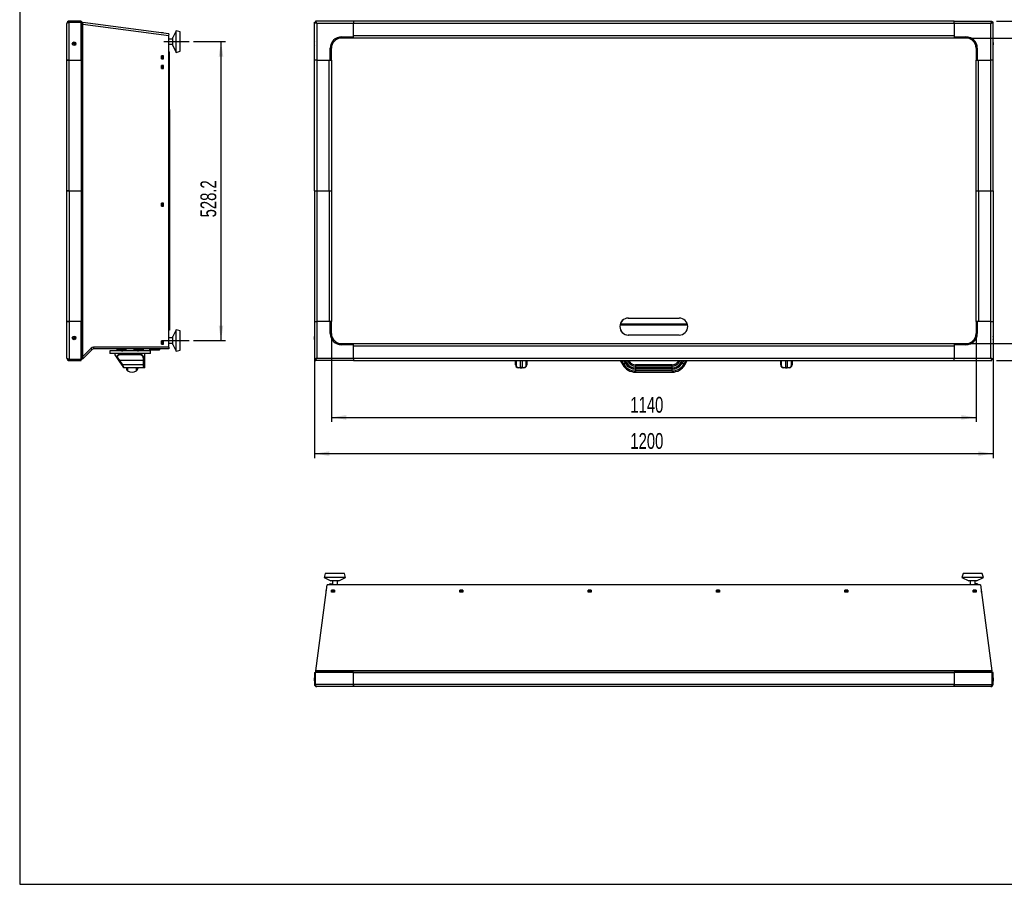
# Model space of a CAD drawing. Extents: x 38 to 3318, y 40 to 2336.
# Tile 1 of 10: x 38 to 1779, y 40 to 1568. Entities that reach past the tile are written whole.
import ezdxf
from ezdxf.enums import TextEntityAlignment as Align

# ---------------------------------------------------------------- set-up
doc = ezdxf.new("R2010")
doc.units = 0
doc.header["$LTSCALE"] = 8
doc.linetypes.add('CENTERX2', pattern=[20.32, 12.7, -2.54, 2.54, -2.54])
doc.layers.get('0').update_dxf_attribs({"linetype": 'CONTINUOUS'})
doc.layers.add('LAYER1', color=2, linetype='CONTINUOUS')
doc.layers.add('LAYER2', color=3, linetype='CENTERX2')
doc.dimstyles.new('SLDDIMSTYLE0', dxfattribs={"dimtxt": 28, "dimasz": 26.416, "dimexe": 0, "dimexo": 0.0625, "dimgap": 7, "dimtad": 1, "dimrnd": 1e-09, "dimzin": 12, "dimsah": 1, "dimcen": 0.09, "dimazin": 3, "dimtfac": 1, "dimtofl": 0, "dimtmove": 0, "dimatfit": 3})

# ---------------------------------------------------------------- blocks, each defined once
blk = doc.blocks.new('_D')
at = {"layer": 'LAYER2', "color": 3, "linetype": 'CONTINUOUS'}
for p, q in [((589.5, 1005.7), (589.5, 857.2)), ((1729.5, 1005.7), (1729.5, 857.2)), ((589.5, 865.2), (1729.5, 865.2))]:
    blk.add_line(p, q, dxfattribs=at)
for points in [[(589.5, 865.2), (615.9, 861.2), (615.9, 869.3)], [(1729.5, 865.2), (1703.1, 869.3), (1703.1, 861.2)]]:
    blk.add_solid(points, dxfattribs=at)
at = {"layer": 'LAYER2', "color": 3, "linetype": 'CONTINUOUS', "width": 0.7}
blk.add_text('1140', height=28, rotation=360, dxfattribs=at).set_placement((1118.1, 865.2, 105.6), align=Align.BOTTOM_LEFT)
blk = doc.blocks.new('_D_1')
at = {"layer": 'LAYER2', "color": 3, "linetype": 'CONTINUOUS'}
for p, q in [((559.5, 1026.7), (559.5, 793.2)), ((1759.5, 1026.7), (1759.5, 793.2)), ((559.5, 801.2), (1759.5, 801.2))]:
    blk.add_line(p, q, dxfattribs=at)
for points in [[(559.5, 801.2), (585.9, 797.2), (585.9, 805.3)], [(1759.5, 801.2), (1733.1, 805.3), (1733.1, 797.2)]]:
    blk.add_solid(points, dxfattribs=at)
at = {"layer": 'LAYER2', "color": 3, "linetype": 'CONTINUOUS', "width": 0.7}
blk.add_text('1200', height=28, rotation=360, dxfattribs=at).set_placement((1118.1, 801.2, 105.6), align=Align.BOTTOM_LEFT)
blk = doc.blocks.new('_D_2')
at = {"layer": 'LAYER2', "color": 3, "linetype": 'CONTINUOUS'}
for p, q in [((1719.5, 1535.7), (1863.9, 1535.7)), ((1855.9, 995.7), (1855.9, 1535.7)), ((1719.5, 995.7), (1863.9, 995.7))]:
    blk.add_line(p, q, dxfattribs=at)
for points in [[(1855.9, 1535.7), (1851.9, 1509.3), (1860, 1509.3)], [(1855.9, 995.7), (1860, 1022.1), (1851.9, 1022.1)]]:
    blk.add_solid(points, dxfattribs=at)
at = {"layer": 'LAYER2', "color": 3, "linetype": 'CONTINUOUS', "width": 0.7}
blk.add_text('540', height=28, rotation=90, dxfattribs=at).set_placement((1855.9, 1234.7, 105.6), align=Align.BOTTOM_LEFT)
blk = doc.blocks.new('_D_3')
at = {"layer": 'LAYER2', "color": 3, "linetype": 'CONTINUOUS'}
for p, q in [((1765.5, 1565.7), (1936.2, 1565.7)), ((1928.2, 965.7), (1928.2, 1565.7)), ((1765.5, 965.7), (1936.2, 965.7))]:
    blk.add_line(p, q, dxfattribs=at)
for points in [[(1928.2, 1565.7), (1924.1, 1539.3), (1932.3, 1539.3)], [(1928.2, 965.7), (1932.3, 992.1), (1924.1, 992.1)]]:
    blk.add_solid(points, dxfattribs=at)
at = {"layer": 'LAYER2', "color": 3, "linetype": 'CONTINUOUS', "width": 0.7}
blk.add_text('600', height=28, rotation=90, dxfattribs=at).set_placement((1928.2, 1234.7, 105.6), align=Align.BOTTOM_LEFT)
blk = doc.blocks.new('_D_6')
at = {"layer": 'LAYER2', "color": 3, "linetype": 'CONTINUOUS'}
for p, q in [((346, 1529.5), (402.3, 1529.5)), ((394.3, 1529.5), (394.3, 1001.2)), ((346, 1001.2), (402.3, 1001.2))]:
    blk.add_line(p, q, dxfattribs=at)
for points in [[(394.3, 1529.5), (390.3, 1503), (398.4, 1503)], [(394.3, 1001.2), (398.4, 1027.6), (390.3, 1027.6)]]:
    blk.add_solid(points, dxfattribs=at)
at = {"layer": 'LAYER2', "color": 3, "linetype": 'CONTINUOUS', "width": 0.7}
blk.add_text('528.2', height=28, rotation=90, dxfattribs=at).set_placement((394.3, 1218.8, 0), align=Align.BOTTOM_LEFT)

msp = doc.modelspace()

# ---------------------------------------------------------------- linework, layer by layer
at = {"color": 7, "linetype": 'CONTINUOUS'}
for p, q in [((38.4, 2336), (38.4, 40)), ((38.4, 40), (3318.4, 40))]:
    msp.add_line(p, q, dxfattribs=at)
at = {"color": 7, "linetype": 'CENTERX2'}
for p, q in [((293.033, 1529.457), (338.033, 1529.457)), ((293.033, 1001.223), (338.033, 1001.223))]:
    msp.add_line(p, q, dxfattribs=at)
at = {"layer": 'LAYER1', "color": 2, "linetype": 'CONTINUOUS'}
for p, q in [((122.033, 1496.723), (122.033, 1561.723)), ((122.033, 1561.723), (122.033, 1561.723)), ((126.033, 1565.723), (126.033, 1565.723)), ((126.033, 1565.723), (126.033, 1563.723)), ((147.033, 1565.723), (126.033, 1565.723)), ((147.033, 1565.723), (126.033, 1565.723)), ((126.033, 1565.723), (147.033, 1565.723)), ((126.033, 1565.723), (126.033, 1565.723)), ((126.033, 1563.723), (147.033, 1563.723)), ((126.033, 1563.716), (147.033, 1563.716)), ((147.033, 1563.716), (126.033, 1563.716)), ((126.033, 1496.723), (126.033, 1563.716)), ((126.033, 1563.716), (147.033, 1563.716)), ((126.033, 1563.716), (147.033, 1563.716)), ((147.033, 1565.723), (147.033, 1565.723)), ((147.033, 1565.723), (147.033, 1565.723)), ((147.033, 1565.723), (147.033, 1563.723)), ((147.033, 1565.723), (147.033, 1565.723)), ((147.033, 1563.716), (147.033, 1563.716)), ((147.033, 1563.716), (147.033, 1563.716)), ((147.033, 1496.723), (147.033, 1563.716)), ((147.033, 1563.716), (147.033, 1563.716)), ((147.033, 1563.223), (149.141, 1563.223)), ((147.033, 1560.223), (149.141, 1560.223)), ((147.033, 1560.223), (149.076, 1560.223)), ((149.141, 1560.223), (149.141, 1563.223)), ((149.141, 972.106), (149.141, 1560.222)), ((149.533, 1563.21), (149.337, 1560.216)), ((149.921, 1563.172), (149.531, 1560.197)), ((149.596, 1560.189), (149.531, 1560.197)), ((149.596, 1560.189), (149.921, 1560.146)), ((302.033, 1543.223), (149.921, 1563.172)), ((149.921, 972.854), (149.921, 1560.146)), ((149.921, 1560.146), (302.033, 1540.197)), ((559.526, 1496.723), (559.526, 1563.716)), ((559.526, 1563.716), (561.526, 1563.716)), ((561.533, 1565.723), (561.533, 1563.723)), ((628.526, 1565.723), (561.533, 1565.723)), ((562.026, 1562.826), (562.026, 1563.223)), ((562.026, 1563.223), (562.444, 1563.223)), ((628.526, 1561.723), (563.526, 1561.723)), ((563.526, 1561.723), (563.526, 1496.723)), ((628.526, 1565.723), (628.526, 1561.723)), ((1690.526, 1565.723), (628.526, 1565.723)), ((628.526, 1537.723), (628.526, 1561.723)), ((1690.526, 1561.723), (628.526, 1561.723)), ((628.526, 1539.723), (628.526, 1561.723)), ((1690.526, 1561.723), (1690.526, 1565.723)), ((1690.526, 1565.723), (1757.519, 1565.723)), ((1690.526, 1561.723), (1690.526, 1537.723)), ((1755.526, 1561.723), (1690.526, 1561.723)), ((1690.526, 1561.723), (1690.526, 1539.723)), ((1755.526, 1496.723), (1755.526, 1561.723)), ((1756.629, 1563.223), (1757.026, 1563.223)), ((1757.026, 1562.805), (1757.026, 1563.223)), ((1757.519, 1565.723), (1757.519, 1563.723)), ((1759.526, 1563.716), (1757.526, 1563.716)), ((1759.526, 1496.723), (1759.526, 1563.716)), ((292.033, 1544.957), (289.033, 1544.957)), ((289.033, 1544.957), (289.033, 1544.928)), ((292.033, 1544.957), (292.033, 1544.534)), ((302.033, 1543.223), (301.643, 1540.248)), ((302.033, 989.223), (302.033, 1540.197)), ((309.033, 1534.002), (302.033, 1534.002)), ((315.033, 1548.457), (309.033, 1536.457)), ((309.033, 1522.457), (309.033, 1536.457)), ((322.033, 1546.457), (315.033, 1548.457)), ((315.033, 1510.933), (315.033, 1548.457)), ((322.033, 1512.883), (322.033, 1546.457)), ((607.526, 1537.723), (628.526, 1537.723)), ((607.526, 1535.723), (607.526, 1537.723)), ((628.526, 1535.723), (607.526, 1535.723)), ((1690.526, 1539.723), (628.526, 1539.723)), ((628.526, 1536.259), (628.526, 1537.723)), ((628.526, 1536.259), (628.526, 1535.723)), ((1690.526, 1535.723), (628.526, 1535.723)), ((1690.526, 1537.723), (1711.526, 1537.723)), ((1690.526, 1537.723), (1690.526, 1536.259)), ((1690.526, 1536.259), (1690.526, 1535.723)), ((1711.526, 1535.723), (1690.526, 1535.723)), ((1711.526, 1535.723), (1711.526, 1537.723)), ((302.033, 1524.912), (309.033, 1524.912)), ((309.033, 1522.457), (315.033, 1510.457)), ((558.883, 1527.223), (558.883, 1524.223)), ((558.897, 1527.341), (558.897, 1524.104)), ((587.526, 1496.723), (587.526, 1517.723)), ((589.526, 1517.723), (587.526, 1517.723)), ((589.526, 1496.723), (589.526, 1517.723)), ((1729.526, 1517.723), (1731.526, 1517.723)), ((1729.526, 1517.723), (1729.526, 1496.723)), ((1731.526, 1517.723), (1731.526, 1496.723)), ((1760.155, 1524.104), (1760.155, 1527.341)), ((1760.169, 1524.223), (1760.169, 1527.223)), ((288.983, 1504.523), (288.983, 1498.923)), ((292.472, 1504.523), (288.983, 1504.523)), ((288.983, 1503.509), (289.033, 1503.509)), ((288.983, 1498.923), (292.472, 1498.923)), ((289.033, 1504.223), (289.033, 1504.523)), ((289.033, 1504.223), (292.033, 1504.223)), ((289.033, 1499.223), (289.033, 1504.223)), ((292.033, 1499.223), (289.033, 1499.223)), ((289.033, 1498.923), (289.033, 1499.223)), ((292.033, 1504.223), (292.033, 1504.523)), ((292.033, 1504.223), (292.033, 1499.223)), ((292.082, 1503.223), (292.033, 1503.223)), ((292.033, 1498.923), (292.033, 1499.223)), ((292.082, 1498.923), (292.082, 1504.523)), ((292.472, 1498.923), (292.472, 1504.523)), ((302.033, 1511.223), (303.533, 1511.223)), ((303.533, 1409.223), (303.533, 1511.223)), ((315.033, 1510.457), (322.033, 1512.457)), ((315.033, 1510.457), (315.033, 1510.933)), ((322.033, 1512.457), (322.033, 1512.883)), ((122.033, 1265.723), (122.033, 1496.723)), ((122.033, 1496.723), (122.033, 1496.723)), ((126.033, 1496.723), (147.033, 1496.723)), ((126.033, 1265.723), (126.033, 1496.723)), ((147.033, 1496.723), (147.033, 1265.723)), ((292.472, 1487.523), (288.983, 1487.523)), ((288.983, 1487.523), (288.983, 1481.923)), ((288.983, 1484.659), (289.033, 1484.659)), ((289.033, 1482.659), (288.983, 1482.659)), ((288.983, 1481.923), (292.472, 1481.923)), ((289.033, 1487.223), (289.033, 1487.523)), ((289.033, 1487.223), (292.033, 1487.223)), ((289.033, 1482.223), (289.033, 1487.223)), ((292.033, 1482.223), (289.033, 1482.223)), ((289.033, 1481.923), (289.033, 1482.223)), ((292.033, 1487.223), (292.033, 1487.523)), ((292.033, 1487.223), (292.033, 1482.223)), ((292.082, 1483.223), (292.033, 1483.223)), ((292.033, 1481.923), (292.033, 1482.223)), ((292.082, 1481.923), (292.082, 1487.523)), ((292.472, 1481.923), (292.472, 1487.523)), ((563.526, 1496.723), (559.526, 1496.723)), ((559.526, 1265.723), (559.526, 1496.723)), ((563.526, 1496.723), (587.526, 1496.723)), ((563.526, 1496.723), (563.526, 1265.723)), ((563.526, 1496.723), (585.526, 1496.723)), ((585.526, 1265.723), (585.526, 1496.723)), ((587.526, 1496.723), (588.99, 1496.723)), ((588.99, 1496.723), (589.526, 1496.723)), ((589.526, 1496.723), (589.526, 1265.723)), ((1729.526, 1265.723), (1729.526, 1496.723)), ((1730.062, 1496.723), (1729.526, 1496.723)), ((1730.062, 1496.723), (1731.526, 1496.723)), ((1731.526, 1496.723), (1755.526, 1496.723)), ((1733.526, 1265.723), (1733.526, 1496.723)), ((1733.526, 1496.723), (1755.526, 1496.723)), ((1759.526, 1496.723), (1755.526, 1496.723)), ((1755.526, 1265.723), (1755.526, 1496.723)), ((1759.526, 1265.723), (1759.526, 1496.723)), ((302.033, 1409.223), (303.533, 1409.223)), ((303.533, 1409.223), (303.533, 1019.223)), ((122.033, 1034.723), (122.033, 1265.723)), ((122.033, 1265.723), (122.033, 1265.723)), ((122.033, 1265.723), (122.033, 1265.723)), ((126.033, 1265.723), (147.033, 1265.723)), ((126.033, 1265.723), (126.033, 1034.723)), ((147.033, 1265.723), (147.033, 1034.723)), ((559.526, 1265.723), (559.526, 1034.723)), ((559.526, 1265.723), (563.526, 1265.723)), ((563.526, 1265.723), (563.526, 1034.723)), ((563.526, 1265.723), (585.526, 1265.723)), ((585.526, 1265.723), (585.526, 1034.723)), ((585.526, 1265.723), (589.526, 1265.723)), ((589.526, 1265.723), (589.526, 1034.723)), ((1729.526, 1265.723), (1733.526, 1265.723)), ((1729.526, 1034.723), (1729.526, 1265.723)), ((1733.526, 1265.723), (1733.526, 1034.723)), ((1733.526, 1265.723), (1755.526, 1265.723)), ((1755.526, 1034.723), (1755.526, 1265.723)), ((1755.526, 1265.723), (1759.526, 1265.723)), ((1759.526, 1265.723), (1759.526, 1034.723)), ((292.472, 1244.023), (288.983, 1244.023)), ((288.983, 1244.023), (288.983, 1238.423)), ((288.983, 1238.423), (292.472, 1238.423)), ((289.033, 1243.723), (289.033, 1244.023)), ((289.033, 1238.723), (289.033, 1243.723)), ((289.033, 1243.723), (292.033, 1243.723)), ((292.033, 1238.723), (289.033, 1238.723)), ((289.033, 1238.423), (289.033, 1238.723)), ((292.033, 1243.723), (292.033, 1244.023)), ((292.033, 1243.723), (292.033, 1238.723)), ((292.033, 1238.423), (292.033, 1238.723)), ((292.082, 1238.423), (292.082, 1244.023)), ((292.472, 1238.423), (292.472, 1244.023)), ((122.033, 969.723), (122.033, 1034.723)), ((122.033, 1034.723), (122.033, 1034.723)), ((122.033, 1034.723), (122.033, 1034.723)), ((147.033, 1034.723), (126.033, 1034.723)), ((126.033, 1034.723), (126.033, 967.73)), ((147.033, 967.73), (147.033, 1034.723)), ((559.526, 1034.723), (559.526, 967.73)), ((559.526, 1034.723), (563.526, 1034.723)), ((563.526, 1034.723), (563.526, 969.723)), ((587.526, 1034.723), (563.526, 1034.723)), ((585.526, 1034.723), (563.526, 1034.723)), ((587.526, 1013.723), (587.526, 1034.723)), ((588.99, 1034.723), (587.526, 1034.723)), ((588.99, 1034.723), (589.526, 1034.723)), ((589.526, 1013.723), (589.526, 1034.723)), ((1099.986, 1028.991), (1219.166, 1028.991)), ((1100.484, 1030.723), (1218.668, 1030.723)), ((1114.526, 1040.723), (1204.526, 1040.723)), ((1730.062, 1034.723), (1729.526, 1034.723)), ((1729.526, 1034.723), (1729.526, 1013.723)), ((1731.526, 1034.723), (1730.062, 1034.723)), ((1731.526, 1034.723), (1731.526, 1013.723)), ((1755.526, 1034.723), (1731.526, 1034.723)), ((1755.526, 1034.723), (1733.526, 1034.723)), ((1755.526, 969.723), (1755.526, 1034.723)), ((1755.526, 1034.723), (1759.526, 1034.723)), ((1759.526, 1034.723), (1759.526, 967.73)), ((303.533, 1019.223), (302.033, 1019.223)), ((315.033, 1020.223), (309.033, 1008.223)), ((322.033, 1018.223), (315.033, 1020.223)), ((315.033, 982.698), (315.033, 1020.223)), ((322.033, 984.648), (322.033, 1018.223)), ((589.526, 1013.723), (587.526, 1013.723)), ((1204.526, 1010.723), (1114.526, 1010.723)), ((1729.526, 1013.723), (1731.526, 1013.723)), ((122.033, 993.723), (122.033, 993.723)), ((122.033, 993.723), (122.033, 993.723)), ((288.983, 1000.523), (288.983, 994.923)), ((292.472, 1000.523), (288.983, 1000.523)), ((288.983, 996.728), (289.033, 996.678)), ((288.983, 994.923), (292.472, 994.923)), ((289.033, 1000.223), (289.033, 1000.523)), ((289.033, 995.223), (289.033, 1000.223)), ((289.033, 1000.223), (292.033, 1000.223)), ((292.033, 995.223), (289.033, 995.223)), ((289.033, 994.923), (289.033, 995.223)), ((292.033, 1000.223), (292.033, 1000.523)), ((292.033, 1000.223), (292.033, 995.223)), ((292.033, 994.923), (292.033, 995.223)), ((292.082, 994.923), (292.082, 1000.523)), ((292.472, 994.923), (292.472, 1000.523)), ((309.033, 1005.768), (302.033, 1005.768)), ((302.033, 996.678), (309.033, 996.678)), ((309.033, 994.223), (309.033, 1008.223)), ((309.033, 994.223), (315.033, 982.223)), ((558.883, 1007.223), (558.883, 1004.223)), ((558.897, 1007.341), (558.897, 1004.104)), ((607.526, 995.723), (607.526, 993.723)), ((607.526, 995.723), (628.526, 995.723)), ((628.526, 993.723), (607.526, 993.723)), ((628.526, 995.723), (1690.526, 995.723)), ((628.526, 995.187), (628.526, 995.723)), ((628.526, 993.723), (628.526, 995.187)), ((628.526, 969.723), (628.526, 993.723)), ((1690.526, 995.187), (1690.526, 995.723)), ((1690.526, 995.723), (1711.526, 995.723)), ((1690.526, 995.187), (1690.526, 993.723)), ((1711.526, 993.723), (1690.526, 993.723)), ((1690.526, 993.723), (1690.526, 969.723)), ((1711.526, 995.723), (1711.526, 993.723)), ((1760.155, 1004.104), (1760.155, 1007.341)), ((1760.169, 1004.223), (1760.169, 1007.223)), ((164.533, 987.465), (149.921, 972.854)), ((166.654, 985.344), (151.29, 969.98)), ((166.654, 985.344), (164.533, 987.465)), ((168.775, 989.223), (168.775, 986.223)), ((302.033, 989.223), (168.775, 989.223)), ((302.033, 986.223), (168.775, 986.223)), ((197.533, 983.023), (197.533, 978.123)), ((269.533, 983.023), (197.533, 983.023)), ((269.533, 978.123), (197.533, 978.123)), ((207.275, 975.957), (207.275, 978.123)), ((209.761, 972.145), (207.275, 975.957)), ((210.033, 986.223), (210.033, 984.723)), ((215.894, 984.723), (210.033, 984.723)), ((214.533, 986.223), (214.533, 985.523)), ((214.533, 985.523), (224.533, 985.523)), ((216.111, 984.723), (215.894, 984.723)), ((216.033, 985.323), (216.033, 984.946)), ((223.033, 985.323), (216.033, 985.323)), ((218.136, 984.946), (216.033, 984.946)), ((218.206, 984.637), (216.209, 984.637)), ((217.425, 977.023), (249.64, 977.023)), ((218.069, 984.028), (218.025, 983.918)), ((249.027, 976.023), (218.038, 976.023)), ((218.091, 983.899), (218.091, 984.026)), ((223.033, 984.946), (218.136, 984.946)), ((222.857, 984.637), (218.206, 984.637)), ((218.213, 983.862), (218.213, 984.01)), ((218.368, 983.918), (218.213, 983.955)), ((218.424, 983.197), (220.641, 983.197)), ((219.882, 984.032), (219.876, 983.918)), ((219.885, 983.899), (219.885, 984.032)), ((220.202, 983.939), (220.202, 983.892)), ((220.204, 983.939), (220.204, 983.899)), ((220.213, 983.918), (220.211, 983.946)), ((220.852, 983.955), (220.852, 983.862)), ((221.032, 983.993), (221.032, 983.899)), ((221.108, 983.918), (221.071, 983.999)), ((226.033, 984.723), (222.955, 984.723)), ((223.033, 984.946), (223.033, 985.323)), ((224.533, 985.523), (224.533, 986.223)), ((226.033, 986.223), (226.033, 983.023)), ((241.033, 983.023), (241.033, 986.223)), ((243.894, 984.723), (241.033, 984.723)), ((242.533, 986.223), (242.533, 985.523)), ((242.533, 985.523), (252.533, 985.523)), ((244.111, 984.723), (243.894, 984.723)), ((244.033, 985.323), (244.033, 984.946)), ((251.033, 985.323), (244.033, 985.323)), ((246.136, 984.946), (244.033, 984.946)), ((246.206, 984.637), (244.209, 984.637)), ((244.873, 983.023), (244.873, 983.377)), ((246.069, 984.028), (246.025, 983.918)), ((246.091, 983.899), (246.091, 984.026)), ((251.033, 984.946), (246.136, 984.946)), ((250.857, 984.637), (246.206, 984.637)), ((246.213, 983.862), (246.213, 984.01)), ((246.368, 983.918), (246.213, 983.955)), ((246.424, 983.197), (248.641, 983.197)), ((246.972, 983.023), (246.972, 983.197)), ((247.033, 983.023), (247.033, 983.197)), ((247.882, 984.032), (247.876, 983.918)), ((247.885, 983.899), (247.885, 984.032)), ((248.202, 983.939), (248.202, 983.892)), ((248.204, 983.939), (248.204, 983.899)), ((248.213, 983.918), (248.211, 983.946)), ((248.852, 983.955), (248.852, 983.862)), ((249.032, 983.993), (249.032, 983.899)), ((249.108, 983.918), (249.071, 983.999)), ((257.033, 984.723), (250.955, 984.723)), ((251.033, 984.946), (251.033, 985.323)), ((252.533, 985.523), (252.533, 986.223)), ((257.033, 984.723), (257.033, 986.223)), ((259.833, 954.023), (259.833, 978.123)), ((268.533, 984.823), (268.533, 985.723)), ((268.533, 985.723), (271.531, 985.723)), ((268.533, 984.823), (271.531, 984.823)), ((268.533, 984.823), (270.033, 983.823)), ((269.533, 978.123), (269.533, 983.023)), ((271.232, 983.823), (270.033, 983.823)), ((271.531, 984.823), (271.232, 983.823)), ((282.031, 983.823), (271.232, 983.823)), ((271.531, 985.723), (271.531, 984.823)), ((282.33, 985.723), (271.531, 985.723)), ((271.531, 984.823), (282.33, 984.823)), ((276.791, 986.023), (276.791, 986.223)), ((281.772, 986.023), (276.791, 986.023)), ((281.772, 986.223), (281.772, 986.023)), ((281.903, 986.023), (281.772, 986.023)), ((281.903, 986.223), (281.903, 986.023)), ((282.33, 984.823), (282.031, 983.823)), ((284.033, 983.823), (282.031, 983.823)), ((282.33, 984.823), (282.33, 985.723)), ((282.33, 985.723), (285.533, 985.723)), ((282.33, 984.823), (285.533, 984.823)), ((285.533, 984.823), (284.033, 983.823)), ((285.533, 985.723), (285.533, 984.823)), ((302.033, 989.223), (302.033, 986.223)), ((315.033, 982.223), (322.033, 984.223)), ((315.033, 982.223), (315.033, 982.698)), ((322.033, 984.223), (322.033, 984.648)), ((628.526, 991.723), (1690.526, 991.723)), ((628.526, 969.723), (628.526, 991.723)), ((1690.526, 991.723), (1690.526, 969.723)), ((147.033, 967.73), (126.033, 967.73)), ((126.033, 965.723), (126.033, 967.723)), ((126.033, 967.723), (147.033, 967.723)), ((126.033, 967.723), (147.033, 967.723)), ((147.033, 967.723), (126.033, 967.723)), ((126.033, 967.723), (126.033, 967.723)), ((126.033, 965.723), (147.033, 965.723)), ((147.033, 971.223), (147.047, 971.223)), ((147.033, 968.223), (147.047, 968.223)), ((147.033, 965.723), (147.033, 967.723)), ((147.033, 967.723), (147.033, 967.723)), ((147.033, 967.723), (147.033, 967.723)), ((147.033, 967.723), (147.033, 967.723)), ((147.047, 968.223), (147.047, 971.223)), ((149.533, 968.762), (148.29, 971.492)), ((149.462, 972.394), (149.141, 972.106)), ((149.462, 972.394), (149.169, 972.101)), ((151.29, 969.98), (149.169, 972.101)), ((149.921, 972.854), (149.462, 972.394)), ((209.761, 972.145), (209.774, 972.127)), ((214.111, 965.476), (209.761, 972.145)), ((210.775, 971.84), (214.948, 966.023)), ((214.948, 966.023), (214.111, 965.476)), ((219.328, 957.476), (214.111, 965.476)), ((257.178, 966.023), (214.948, 966.023)), ((214.948, 966.023), (220.166, 958.023)), ((220.166, 958.023), (219.328, 957.476)), ((257.178, 958.023), (220.166, 958.023)), ((220.166, 958.023), (222.774, 953.023)), ((258.112, 966.023), (257.178, 966.023)), ((257.178, 958.023), (257.178, 966.023)), ((258.112, 958.023), (257.178, 958.023)), ((258.112, 966.023), (258.112, 958.023)), ((559.526, 967.73), (561.526, 967.73)), ((561.533, 965.723), (561.533, 967.723)), ((628.526, 965.723), (561.533, 965.723)), ((562.026, 968.64), (562.026, 968.223)), ((562.423, 968.223), (562.026, 968.223)), ((563.526, 969.723), (628.526, 969.723)), ((628.526, 969.723), (628.526, 965.723)), ((628.526, 969.723), (1690.526, 969.723)), ((628.526, 965.723), (1690.526, 965.723)), ((915.026, 958.023), (915.026, 965.723)), ((916.023, 965.723), (916.026, 965.476)), ((916.026, 965.476), (916.026, 957.476)), ((923.526, 965.723), (923.526, 953.476)), ((926.526, 965.723), (926.526, 953.476)), ((934.026, 965.476), (934.029, 965.723)), ((934.026, 957.476), (934.026, 965.476)), ((935.026, 965.723), (935.026, 958.023)), ((1100.362, 965.723), (1104.692, 958.223)), ((1106.552, 959.297), (1102.842, 965.723)), ((1106.553, 959.297), (1104.693, 958.223)), ((1109.368, 960.923), (1106.552, 959.297)), ((1109.368, 960.923), (1106.597, 965.723)), ((1111.274, 962.023), (1109.138, 965.723)), ((1110.321, 961.473), (1109.368, 960.923)), ((1111.274, 962.023), (1110.321, 961.473)), ((1114.09, 963.649), (1111.274, 962.023)), ((1114.09, 963.649), (1112.893, 965.723)), ((1114.09, 963.649), (1115.95, 964.723)), ((1115.95, 964.723), (1115.373, 965.723)), ((1191.844, 958.223), (1127.209, 958.223)), ((1127.209, 958.223), (1127.209, 956.075)), ((1191.844, 956.075), (1191.844, 958.223)), ((1203.679, 965.723), (1203.102, 964.723)), ((1203.102, 964.723), (1204.962, 963.649)), ((1204.962, 963.649), (1206.16, 965.723)), ((1207.778, 962.023), (1204.962, 963.649)), ((1209.915, 965.723), (1207.778, 962.023)), ((1207.778, 962.023), (1208.731, 961.473)), ((1208.731, 961.473), (1209.684, 960.923)), ((1212.455, 965.723), (1209.684, 960.923)), ((1212.5, 959.297), (1209.684, 960.923)), ((1214.359, 958.223), (1212.499, 959.297)), ((1216.21, 965.723), (1212.5, 959.297)), ((1214.36, 958.223), (1218.69, 965.723)), ((1384.026, 958.023), (1384.026, 965.723)), ((1385.023, 965.723), (1385.026, 965.476)), ((1385.026, 965.476), (1385.026, 957.476)), ((1392.526, 965.723), (1392.526, 953.476)), ((1395.526, 965.723), (1395.526, 953.476)), ((1403.026, 965.476), (1403.029, 965.723)), ((1403.026, 957.476), (1403.026, 965.476)), ((1404.026, 965.723), (1404.026, 958.023)), ((1690.526, 969.723), (1755.526, 969.723)), ((1690.526, 965.723), (1690.526, 969.723)), ((1690.526, 965.723), (1757.519, 965.723)), ((1757.026, 968.223), (1756.609, 968.223)), ((1757.026, 968.62), (1757.026, 968.223)), ((1757.519, 965.723), (1757.519, 967.723)), ((1759.526, 967.73), (1757.526, 967.73)), ((221.937, 953.476), (219.328, 957.476)), ((258.334, 953.023), (222.774, 953.023)), ((227.033, 951.723), (227.093, 950.623)), ((227.034, 953.023), (227.034, 951.723)), ((227.094, 953.023), (227.094, 950.623)), ((229.193, 953.023), (229.193, 947.372)), ((244.873, 947.372), (244.873, 953.023)), ((246.971, 950.623), (246.971, 953.023)), ((247.033, 951.723), (246.972, 950.623)), ((247.032, 951.723), (247.032, 953.023)), ((258.833, 953.023), (258.334, 953.023)), ((259.314, 954.023), (259.833, 954.023)), ((920.026, 953.476), (923.526, 953.476)), ((920.026, 953.023), (920.026, 953.476)), ((923.526, 953.023), (920.026, 953.023)), ((926.526, 953.676), (923.526, 953.676)), ((923.526, 953.023), (923.526, 953.476)), ((926.526, 953.393), (923.526, 953.393)), ((926.526, 953.213), (923.526, 953.213)), ((923.526, 953.023), (926.526, 953.023)), ((926.526, 953.476), (930.026, 953.476)), ((926.526, 953.023), (926.526, 953.476)), ((930.026, 953.023), (926.526, 953.023)), ((930.026, 953.023), (930.026, 953.476)), ((1127.209, 956.075), (1127.209, 952.823)), ((1191.844, 956.075), (1127.209, 956.075)), ((1127.209, 951.723), (1127.209, 952.823)), ((1191.844, 952.823), (1127.209, 952.823)), ((1127.209, 950.623), (1127.209, 951.723)), ((1191.844, 950.623), (1127.209, 950.623)), ((1127.209, 950.623), (1127.209, 947.371)), ((1191.844, 947.371), (1127.209, 947.371)), ((1127.209, 947.371), (1127.209, 945.223)), ((1127.209, 945.223), (1191.844, 945.223)), ((1191.844, 952.823), (1191.844, 956.075)), ((1191.844, 952.823), (1191.844, 951.723)), ((1191.844, 951.723), (1191.844, 950.623)), ((1191.844, 947.371), (1191.844, 950.623)), ((1191.844, 947.371), (1191.844, 945.223)), ((1389.026, 953.476), (1392.526, 953.476)), ((1389.026, 953.023), (1389.026, 953.476)), ((1392.526, 953.023), (1389.026, 953.023)), ((1395.526, 953.676), (1392.526, 953.676)), ((1392.526, 953.023), (1392.526, 953.476)), ((1395.526, 953.393), (1392.526, 953.393)), ((1395.526, 953.213), (1392.526, 953.213)), ((1392.526, 953.023), (1395.526, 953.023)), ((1395.526, 953.476), (1399.026, 953.476)), ((1395.526, 953.023), (1395.526, 953.476)), ((1399.026, 953.023), (1395.526, 953.023)), ((1399.026, 953.023), (1399.026, 953.476)), ((578.741, 589.35), (576.741, 582.35)), ((576.741, 582.35), (588.741, 576.35)), ((614.741, 582.35), (576.741, 582.35)), ((612.741, 589.35), (578.741, 589.35)), ((602.741, 576.35), (588.741, 576.35)), ((591.196, 576.35), (591.196, 569.35)), ((600.286, 569.35), (600.286, 576.35)), ((602.741, 576.35), (614.741, 582.35)), ((614.741, 582.35), (612.741, 589.35)), ((1706.312, 589.35), (1704.312, 582.35)), ((1704.312, 582.35), (1716.312, 576.35)), ((1742.312, 582.35), (1704.312, 582.35)), ((1740.312, 589.35), (1706.312, 589.35)), ((1730.312, 576.35), (1716.312, 576.35)), ((1718.767, 576.35), (1718.767, 569.35)), ((1727.857, 569.35), (1727.857, 576.35)), ((1730.312, 576.35), (1742.312, 582.35)), ((1742.312, 582.35), (1740.312, 589.35)), ((562.077, 417.238), (582.026, 569.35)), ((580.241, 556.35), (580.241, 559.35)), ((580.241, 559.35), (580.715, 559.35)), ((1737.026, 569.35), (582.026, 569.35)), ((587.526, 570.85), (591.196, 570.85)), ((587.526, 569.85), (587.526, 570.85)), ((587.526, 569.85), (591.196, 569.85)), ((589.441, 556.3), (589.441, 559.79)), ((595.041, 559.79), (589.441, 559.79)), ((595.041, 559.4), (589.441, 559.4)), ((589.741, 559.35), (589.441, 559.35)), ((589.741, 556.35), (589.741, 559.35)), ((589.741, 559.35), (594.741, 559.35)), ((594.741, 559.35), (594.741, 556.35)), ((595.041, 559.35), (594.741, 559.35)), ((595.041, 559.79), (595.041, 556.3)), ((816.355, 556.3), (816.355, 559.79)), ((821.955, 559.79), (816.355, 559.79)), ((821.955, 559.4), (816.355, 559.4)), ((816.655, 559.35), (816.355, 559.35)), ((816.655, 556.35), (816.655, 559.35)), ((816.655, 559.35), (821.655, 559.35)), ((821.655, 559.35), (821.655, 556.35)), ((821.955, 559.35), (821.655, 559.35)), ((821.955, 559.79), (821.955, 556.3)), ((1043.269, 556.3), (1043.269, 559.79)), ((1048.869, 559.79), (1043.269, 559.79)), ((1048.869, 559.4), (1043.269, 559.4)), ((1043.569, 559.35), (1043.269, 559.35)), ((1043.569, 556.35), (1043.569, 559.35)), ((1043.569, 559.35), (1048.569, 559.35)), ((1048.569, 559.35), (1048.569, 556.35)), ((1048.869, 559.35), (1048.569, 559.35)), ((1048.869, 559.79), (1048.869, 556.3)), ((1270.183, 556.3), (1270.183, 559.79)), ((1275.783, 559.79), (1270.183, 559.79)), ((1275.783, 559.4), (1270.183, 559.4)), ((1270.483, 559.35), (1270.183, 559.35)), ((1270.483, 559.35), (1275.483, 559.35)), ((1270.483, 556.35), (1270.483, 559.35)), ((1275.483, 559.35), (1275.483, 556.35)), ((1275.783, 559.35), (1275.483, 559.35)), ((1275.783, 559.79), (1275.783, 556.3)), ((1497.098, 556.3), (1497.098, 559.79)), ((1502.698, 559.79), (1497.098, 559.79)), ((1502.698, 559.4), (1497.098, 559.4)), ((1497.398, 559.35), (1497.098, 559.35)), ((1497.398, 556.35), (1497.398, 559.35)), ((1497.398, 559.35), (1502.398, 559.35)), ((1502.398, 559.35), (1502.398, 556.35)), ((1502.698, 559.35), (1502.398, 559.35)), ((1502.698, 559.79), (1502.698, 556.3)), ((1724.012, 556.3), (1724.012, 559.79)), ((1729.612, 559.79), (1724.012, 559.79)), ((1729.612, 559.4), (1724.012, 559.4)), ((1724.312, 559.35), (1724.012, 559.35)), ((1724.312, 556.35), (1724.312, 559.35)), ((1724.312, 559.35), (1729.312, 559.35)), ((1731.526, 570.85), (1727.857, 570.85)), ((1727.857, 569.85), (1731.526, 569.85)), ((1729.312, 559.35), (1729.312, 556.35)), ((1729.612, 559.35), (1729.312, 559.35)), ((1729.612, 559.79), (1729.612, 556.3)), ((1731.526, 569.85), (1731.526, 570.85)), ((1737.026, 569.35), (1756.975, 417.238)), ((1738.812, 559.35), (1738.338, 559.35)), ((1738.812, 556.35), (1738.812, 559.35)), ((580.241, 556.35), (580.321, 556.35)), ((589.741, 556.35), (589.441, 556.35)), ((595.041, 556.3), (589.441, 556.3)), ((594.741, 556.35), (589.741, 556.35)), ((591.196, 556.35), (591.246, 556.3)), ((595.041, 556.35), (594.741, 556.35)), ((816.655, 556.35), (816.355, 556.35)), ((821.955, 556.3), (816.355, 556.3)), ((821.655, 556.35), (816.655, 556.35)), ((821.955, 556.35), (821.655, 556.35)), ((1043.569, 556.35), (1043.269, 556.35)), ((1048.869, 556.3), (1043.269, 556.3)), ((1048.569, 556.35), (1043.569, 556.35)), ((1048.869, 556.35), (1048.569, 556.35)), ((1270.483, 556.35), (1270.183, 556.35)), ((1275.783, 556.3), (1270.183, 556.3)), ((1275.483, 556.35), (1270.483, 556.35)), ((1275.783, 556.35), (1275.483, 556.35)), ((1497.398, 556.35), (1497.098, 556.35)), ((1502.698, 556.3), (1497.098, 556.3)), ((1502.398, 556.35), (1497.398, 556.35)), ((1502.698, 556.35), (1502.398, 556.35)), ((1724.312, 556.35), (1724.012, 556.35)), ((1729.612, 556.3), (1724.012, 556.3)), ((1729.312, 556.35), (1724.312, 556.35)), ((1727.807, 556.3), (1727.857, 556.35)), ((1729.612, 556.35), (1729.312, 556.35)), ((1738.812, 556.35), (1738.731, 556.35)), ((558.897, 403.469), (558.897, 403.236)), ((559.526, 414.35), (559.526, 393.35)), ((559.526, 414.35), (561.526, 414.35)), ((559.526, 414.35), (559.526, 403.45)), ((559.526, 414.35), (559.526, 414.35)), ((559.526, 414.35), (559.526, 414.35)), ((561.526, 393.35), (561.526, 414.35)), ((561.533, 403.45), (561.526, 403.45)), ((561.533, 393.35), (561.533, 414.35)), ((561.533, 414.35), (561.533, 414.35)), ((561.533, 393.35), (561.533, 414.35)), ((628.526, 414.35), (561.533, 414.35)), ((561.533, 414.35), (561.533, 414.35)), ((562.026, 416.85), (562.077, 417.238)), ((562.026, 416.458), (562.026, 416.85)), ((1757.026, 416.458), (562.026, 416.458)), ((562.026, 414.35), (562.026, 416.458)), ((1756.975, 417.238), (562.077, 417.238)), ((628.526, 393.35), (628.526, 414.35)), ((628.526, 414.35), (1690.526, 414.35)), ((1690.526, 414.35), (1690.526, 393.35)), ((1757.519, 414.35), (1690.526, 414.35)), ((1756.975, 417.238), (1757.026, 416.85)), ((1757.026, 416.458), (1757.026, 416.85)), ((1757.026, 414.35), (1757.026, 416.458)), ((1757.519, 414.35), (1757.519, 393.35)), ((1757.526, 403.45), (1757.519, 403.45)), ((1757.526, 403.45), (1757.526, 414.35)), ((1757.526, 414.35), (1757.526, 414.35)), ((1757.526, 393.35), (1757.526, 414.35)), ((1759.526, 414.35), (1757.526, 414.35)), ((1757.526, 414.35), (1757.526, 414.35)), ((1759.526, 393.35), (1759.526, 414.35)), ((559.526, 400.25), (559.526, 393.35)), ((559.526, 393.35), (559.526, 393.35)), ((559.526, 393.35), (561.526, 393.35)), ((559.526, 393.35), (559.526, 393.35)), ((561.526, 400.25), (561.533, 400.25)), ((628.526, 393.35), (561.533, 393.35)), ((628.526, 389.35), (563.526, 389.35)), ((563.526, 389.35), (563.526, 389.35)), ((1690.526, 393.35), (628.526, 393.35)), ((1690.526, 389.35), (628.526, 389.35)), ((628.526, 389.35), (628.526, 389.35)), ((1690.526, 393.35), (1757.519, 393.35)), ((1690.526, 389.35), (1690.526, 389.35)), ((1755.526, 389.35), (1690.526, 389.35)), ((1690.526, 389.35), (1690.526, 389.35)), ((1731.526, 389.35), (1731.526, 389.35)), ((1731.526, 389.35), (1731.526, 389.35)), ((1757.519, 400.25), (1757.526, 400.25)), ((1757.526, 393.35), (1757.526, 400.25)), ((1759.526, 393.35), (1757.526, 393.35))]:
    msp.add_line(p, q, dxfattribs=at)
at = {"layer": 'LAYER1', "color": 2, "linetype": 'CONTINUOUS', "flags": 128}
for points in [[(122.033, 1561.723), (122.281, 1562.172), (122.994, 1562.621), (124.084, 1563.07), (125.416, 1563.519), (126.033, 1563.716)], [(126.033, 1563.723), (125.196, 1563.539), (124.957, 1563.364)], [(559.526, 1563.716), (559.774, 1563.267), (560.488, 1562.817), (561.578, 1562.368), (562.91, 1561.919), (563.526, 1561.723)], [(563.526, 1561.723), (563.077, 1563.109), (562.628, 1564.324), (562.179, 1565.216), (561.73, 1565.675), (561.533, 1565.723)], [(1757.519, 1565.723), (1757.07, 1565.475), (1756.621, 1564.761), (1756.172, 1563.671), (1755.722, 1562.339), (1755.526, 1561.723)], [(1755.526, 1561.723), (1756.913, 1562.172), (1758.128, 1562.621), (1759.02, 1563.07), (1759.478, 1563.519), (1759.526, 1563.716)], [(559.544, 1528.962), (559.057, 1527.894), (558.926, 1527.303)], [(558.927, 1524.142), (559.045, 1523.587), (559.535, 1522.515)], [(1759.512, 1522.513), (1759.818, 1523.082), (1760.141, 1524.138)], [(1760.158, 1527.31), (1759.66, 1528.713), (1759.527, 1528.927)], [(126.033, 1496.723), (125.252, 1496.723), (124.502, 1496.723), (123.81, 1496.723), (123.204, 1496.723), (122.707, 1496.723), (122.337, 1496.723), (122.109, 1496.723), (122.033, 1496.723)], [(122.033, 1496.723), (122.109, 1496.723), (122.337, 1496.723), (122.707, 1496.723), (123.204, 1496.723), (123.81, 1496.723), (124.502, 1496.723), (125.252, 1496.723), (126.033, 1496.723)], [(122.033, 1265.723), (122.109, 1265.723), (122.337, 1265.723), (122.707, 1265.723), (123.204, 1265.723), (123.81, 1265.723), (124.502, 1265.723), (125.252, 1265.723), (126.033, 1265.723)], [(126.033, 1265.723), (125.252, 1265.723), (124.502, 1265.723), (123.81, 1265.723), (123.204, 1265.723), (122.707, 1265.723), (122.337, 1265.723), (122.109, 1265.723), (122.033, 1265.723)], [(122.033, 1034.723), (122.109, 1034.723), (122.337, 1034.723), (122.707, 1034.723), (123.204, 1034.723), (123.81, 1034.723), (124.502, 1034.723), (125.252, 1034.723), (126.033, 1034.723)], [(126.033, 1034.723), (125.252, 1034.723), (124.502, 1034.723), (123.81, 1034.723), (123.204, 1034.723), (122.707, 1034.723), (122.337, 1034.723), (122.109, 1034.723), (122.033, 1034.723)], [(292.033, 996.157), (292.036, 996.149), (292.048, 996.142), (292.066, 996.136), (292.082, 996.132)], [(559.533, 1008.933), (559.072, 1007.938), (558.927, 1007.304)], [(558.928, 1004.132), (559.029, 1003.637), (559.544, 1002.487)], [(1760.14, 1007.339), (1759.685, 1008.661), (1759.509, 1008.95)], [(1759.517, 1002.521), (1759.805, 1003.05), (1760.142, 1004.128)], [(218.038, 976.023), (217.918, 976.042), (217.803, 976.099), (217.698, 976.191), (217.605, 976.316), (217.529, 976.467), (217.472, 976.64), (217.437, 976.828), (217.425, 977.023)], [(218.025, 983.918), (217.907, 983.958), (217.837, 983.993), (217.825, 984.02), (217.871, 984.034), (217.921, 984.036)], [(218.033, 983.899), (218.117, 983.879), (218.179, 983.865), (218.21, 983.86), (218.208, 983.863), (218.175, 983.874), (218.115, 983.892), (218.091, 983.899)], [(218.704, 983.899), (218.793, 983.879), (218.894, 983.865), (218.992, 983.86), (219.076, 983.863), (219.139, 983.874), (219.175, 983.892), (219.18, 983.899)], [(219.876, 983.918), (219.828, 983.958), (219.748, 983.986)], [(219.772, 984.036), (219.931, 984.03), (220.065, 984.011), (220.162, 983.983), (220.212, 983.947), (220.213, 983.918)], [(220.204, 983.899), (220.209, 983.879), (220.248, 983.865), (220.315, 983.86), (220.401, 983.863), (220.496, 983.874), (220.593, 983.892), (220.621, 983.899)], [(221.032, 983.899), (220.948, 983.879), (220.887, 983.865), (220.855, 983.86), (220.856, 983.862)], [(221.367, 984.036), (221.407, 984.03), (221.393, 984.011), (221.327, 983.983), (221.214, 983.947), (221.108, 983.918)], [(246.025, 983.918), (245.907, 983.958), (245.837, 983.993), (245.825, 984.02), (245.871, 984.034), (245.921, 984.036)], [(246.033, 983.899), (246.117, 983.879), (246.179, 983.865), (246.21, 983.86), (246.208, 983.863), (246.175, 983.874), (246.115, 983.892), (246.091, 983.899)], [(246.704, 983.899), (246.793, 983.879), (246.894, 983.865), (246.992, 983.86), (247.076, 983.863), (247.139, 983.874), (247.175, 983.892), (247.18, 983.899)], [(247.876, 983.918), (247.828, 983.958), (247.726, 983.993)], [(247.772, 984.036), (247.931, 984.03), (248.065, 984.011), (248.162, 983.983), (248.212, 983.947), (248.213, 983.918)], [(248.204, 983.899), (248.209, 983.879), (248.248, 983.865), (248.315, 983.86), (248.401, 983.863), (248.496, 983.874), (248.593, 983.892), (248.621, 983.899)], [(249.032, 983.899), (248.948, 983.879), (248.887, 983.865), (248.855, 983.86), (248.856, 983.862)], [(249.64, 977.023), (249.628, 976.828), (249.593, 976.64), (249.537, 976.467), (249.461, 976.316), (249.368, 976.191), (249.262, 976.099), (249.147, 976.042), (249.027, 976.023)], [(257.178, 966.023), (257.035, 968.585), (256.419, 971.482), (255.849, 972.808), (255.072, 973.934), (253.005, 975.391), (251.159, 975.88), (249.027, 976.023)], [(249.367, 984.036), (249.407, 984.03), (249.393, 984.011), (249.327, 983.983), (249.214, 983.947), (249.108, 983.918)], [(249.64, 977.023), (251.834, 976.868), (253.774, 976.328), (254.935, 975.662), (255.923, 974.725), (256.717, 973.509), (257.324, 972.028), (257.964, 968.841), (258.112, 966.023)], [(126.033, 967.73), (124.646, 968.179), (123.431, 968.628), (122.539, 969.077), (122.08, 969.526), (122.033, 969.723)], [(124.971, 968.074), (125.368, 967.836), (126.033, 967.723)], [(258.334, 953.023), (258.101, 953.195), (257.764, 953.91), (257.464, 955.035), (257.255, 956.439), (257.178, 958.023)], [(258.112, 958.023), (258.193, 956.756), (258.41, 955.632), (258.722, 954.733), (259.072, 954.161), (259.314, 954.023)], [(563.526, 969.723), (562.14, 969.274), (560.925, 968.824), (560.033, 968.375), (559.574, 967.926), (559.526, 967.73)], [(561.533, 965.723), (561.982, 965.971), (562.432, 966.684), (562.881, 967.774), (563.33, 969.106), (563.526, 969.723)], [(915.026, 958.023), (915.045, 957.916), (915.102, 957.814), (915.195, 957.719), (915.319, 957.636), (915.471, 957.568), (915.644, 957.518), (915.831, 957.487), (916.026, 957.476)], [(935.026, 958.023), (935.007, 957.916), (934.95, 957.814), (934.858, 957.719), (934.733, 957.636), (934.582, 957.568), (934.409, 957.518), (934.221, 957.487), (934.026, 957.476)], [(1384.026, 958.023), (1384.045, 957.916), (1384.102, 957.814), (1384.195, 957.719), (1384.319, 957.636), (1384.471, 957.568), (1384.644, 957.518), (1384.831, 957.487), (1385.026, 957.476)], [(1404.026, 958.023), (1404.007, 957.916), (1403.95, 957.814), (1403.858, 957.719), (1403.733, 957.636), (1403.582, 957.568), (1403.409, 957.518), (1403.221, 957.487), (1403.026, 957.476)], [(1755.526, 969.723), (1755.975, 968.336), (1756.424, 967.121), (1756.874, 966.229), (1757.323, 965.77), (1757.519, 965.723)], [(1759.526, 967.73), (1759.278, 968.179), (1758.565, 968.628), (1757.474, 969.077), (1756.142, 969.526), (1755.526, 969.723)], [(558.883, 403.35), (558.883, 403.236), (558.883, 402.911), (558.883, 402.424), (558.883, 401.85), (558.883, 401.276), (558.883, 400.789), (558.883, 400.464), (558.883, 400.35)], [(558.897, 403.236), (558.897, 402.81), (558.897, 402.238), (558.897, 401.607), (558.897, 401.013), (558.897, 400.547), (558.897, 400.279), (558.897, 400.231)], [(559.537, 405.052), (559.227, 404.474), (558.913, 403.435)], [(559.526, 400.25), (559.526, 400.2), (559.526, 400.326), (559.526, 400.683), (559.526, 401.219), (559.526, 401.85), (559.526, 402.481), (559.526, 403.017), (559.526, 403.374), (559.526, 403.5), (559.526, 403.45)], [(1757.526, 403.45), (1757.526, 403.5), (1757.526, 403.374), (1757.526, 403.017), (1757.526, 402.481), (1757.526, 401.85)], [(1757.526, 401.85), (1757.526, 401.219), (1757.526, 400.683), (1757.526, 400.326), (1757.526, 400.2), (1757.526, 400.25)], [(1760.123, 403.435), (1759.977, 404.075), (1759.509, 405.063)], [(1760.155, 402.601), (1760.155, 403.092), (1760.155, 403.395), (1760.155, 403.469)], [(1760.155, 400.231), (1760.155, 400.238), (1760.155, 400.416), (1760.155, 400.812), (1760.155, 401.367), (1760.155, 401.995), (1760.155, 402.601)], [(1760.169, 400.35), (1760.169, 400.464), (1760.169, 400.789), (1760.169, 401.276), (1760.169, 401.85), (1760.169, 402.424), (1760.169, 402.911), (1760.169, 403.236), (1760.169, 403.35)], [(558.891, 400.262), (559.404, 398.837), (559.541, 398.618)], [(561.526, 393.35), (561.71, 392.513), (561.879, 392.281)], [(563.526, 389.35), (563.077, 389.598), (562.628, 390.311), (562.179, 391.402), (561.73, 392.734), (561.533, 393.35)], [(628.526, 393.35), (628.526, 392.57), (628.526, 391.819), (628.526, 391.128), (628.526, 390.522), (628.526, 390.024), (628.526, 389.654), (628.526, 389.427), (628.526, 389.35)], [(628.526, 389.35), (628.526, 389.427), (628.526, 389.654), (628.526, 390.024), (628.526, 390.522), (628.526, 391.128), (628.526, 391.819), (628.526, 392.57), (628.526, 393.35)], [(1690.526, 389.35), (1690.526, 389.427), (1690.526, 389.654), (1690.526, 390.024), (1690.526, 390.522), (1690.526, 391.128), (1690.526, 391.819), (1690.526, 392.57), (1690.526, 393.35)], [(1690.526, 393.35), (1690.526, 392.57), (1690.526, 391.819), (1690.526, 391.128), (1690.526, 390.522), (1690.526, 390.024), (1690.526, 389.654), (1690.526, 389.427), (1690.526, 389.35)], [(1757.519, 393.35), (1757.07, 391.963), (1756.621, 390.749), (1756.172, 389.857), (1755.722, 389.398), (1755.526, 389.35)], [(1757.175, 392.289), (1757.412, 392.685), (1757.526, 393.35)], [(1759.52, 398.622), (1760.022, 399.76), (1760.128, 400.269)]]:
    msp.add_lwpolyline(points, dxfattribs=at)
at = {"layer": 'LAYER1', "color": 2, "linetype": 'CONTINUOUS'}
for centre, radius in [((134.533, 1525.723), 3.25), ((134.533, 1525.723), 1.619), ((134.533, 1525.723), 1), ((134.533, 1005.723), 3.25), ((134.533, 1005.723), 1.619), ((134.533, 1005.723), 1)]:
    msp.add_circle(centre, radius, dxfattribs=at)
for centre, radius, start, end in [((126.033, 1561.723), 4, 89.999999, 180), ((126.033, 1561.723), 4, 90, 180), ((149.076, 1556.223), 4, 89.064688, 90), ((149.141, 1557.223), 6, 86.256254, 90), ((149.141, 1557.223), 3, 86.256254, 90), ((149.076, 1556.225), 3.997, 82.526148, 89.066981), ((149.141, 1557.223), 3, 82.528441, 86.256254), ((149.141, 1557.223), 6, 82.528441, 86.256254), ((564.919, 1565.12), 3.672, 202.491195, 247.711731), ((560.333, 1560.533), 3.408, 20.427014, 69.370053), ((1758.924, 1560.33), 3.672, 112.491195, 157.711731), ((1754.337, 1564.916), 3.408, 290.427014, 339.370053), ((607.526, 1517.723), 20, 89.999998, 179.999998), ((607.526, 1517.723), 18, 89.999998, 179.999998), ((1711.526, 1517.723), 20, 359.999998, 89.999998), ((1711.526, 1517.723), 18, 359.999998, 89.999998), ((134.533, 1525.723), 1, 179.999975, 359.999975), ((559.383, 1527.223), 0.5, 166.278424, 179.999998), ((559.383, 1524.223), 0.5, 179.999998, 193.721572), ((1759.669, 1527.223), 0.5, 359.999998, 13.721572), ((1759.669, 1524.223), 0.5, 346.278424, 359.999998), ((1114.526, 1025.723), 15, 89.999998, 269.999998), ((1114.626, 1025.723), 15, 89.999998, 269.999998), ((1204.526, 1025.723), 15, 269.999998, 89.999998), ((607.526, 1013.723), 20, 179.999998, 269.999998), ((607.526, 1013.723), 18, 179.999998, 269.999998), ((1711.526, 1013.723), 20, 269.999998, 359.999998), ((1711.526, 1013.723), 18, 269.999998, 359.999998), ((134.533, 1005.723), 1, 179.999968, 359.999968), ((292.216, 996.157), 0.183, 180.26651, 222.964633), ((559.383, 1007.223), 0.5, 166.278424, 179.999998), ((559.383, 1004.223), 0.5, 179.999998, 193.721572), ((1759.669, 1007.223), 0.5, 359.999998, 13.721572), ((1759.669, 1004.223), 0.5, 346.278424, 359.999998), ((168.775, 983.223), 6, 90, 135), ((168.775, 983.223), 3, 90, 135), ((216.445, 970.127), 6.965, 81.9116, 163.30684), ((218.424, 1007.034), 23.837, 249.388646, 270), ((216.996, 969.434), 6.67, 81.014879, 158.85609), ((215.833, 985.323), 0.2, 0, 90), ((216.393, 984.946), 0.36, 180, 239.242828), ((219.533, 990.223), 6.5, 239.242828, 255.913977), ((217.929, 986.574), 2.538, 269.798685, 270.201315), ((217.802, 981.108), 2.931, 73.447639, 87.34067), ((219.533, 990.223), 6.5, 255.913977, 257.310563), ((219.259, 988.103), 4.363, 253.579147, 254.484521), ((219.751, 989.268), 5.526, 255.509516, 256.317601), ((218.736, 985.077), 1.214, 256.087739, 264.37372), ((219.871, 988.103), 4.363, 253.579147, 254.484521), ((218.382, 984.302), 0.894, 333.199206, 334.552614), ((219.654, 983.098), 0.942, 84.605242, 119.538898), ((219.758, 991.125), 7.089, 269.879544, 270.120456), ((220.683, 984.302), 0.894, 205.447386, 206.800794), ((220.078, 984.275), 0.423, 242.801643, 286.199264), ((219.405, 984.302), 0.894, 333.199206, 334.552614), ((219.314, 989.268), 5.526, 283.682399, 284.490484), ((220.641, 1007.034), 23.837, 270, 283.071781), ((221.597, 980.801), 3.245, 94.286018, 106.108363), ((219.533, 990.223), 6.5, 282.256497, 283.504234), ((219.725, 989.268), 5.526, 283.682399, 284.490484), ((219.533, 990.223), 6.5, 283.504234, 300.757172), ((221.361, 985.18), 1.144, 269.7001, 270.2999), ((222.673, 984.946), 0.36, 300.757172, 0), ((223.233, 985.323), 0.2, 90, 180), ((246.424, 1007.034), 23.837, 256.928219, 270), ((243.833, 985.323), 0.2, 0, 90), ((244.393, 984.946), 0.36, 180, 239.242828), ((247.533, 990.223), 6.5, 239.242828, 255.913977), ((245.929, 986.574), 2.538, 269.798685, 270.201315), ((245.802, 981.108), 2.931, 73.447639, 87.34067), ((247.533, 990.223), 6.5, 255.913977, 257.310563), ((247.259, 988.103), 4.363, 253.579147, 254.484521), ((247.751, 989.268), 5.526, 255.509516, 256.317601), ((246.736, 985.077), 1.214, 256.087739, 264.37372), ((247.871, 988.103), 4.363, 253.579147, 254.484521), ((246.382, 984.302), 0.894, 333.199206, 334.552614), ((247.654, 983.098), 0.942, 84.605242, 119.538898), ((247.758, 991.125), 7.089, 269.879544, 270.120456), ((248.683, 984.302), 0.894, 205.447386, 206.800794), ((248.078, 984.275), 0.423, 242.801643, 286.199264), ((247.405, 984.302), 0.894, 333.199206, 334.552614), ((247.314, 989.268), 5.526, 283.682399, 284.490484), ((248.641, 1007.034), 23.837, 270, 290.611354), ((249.597, 980.801), 3.245, 94.286018, 106.108363), ((247.533, 990.223), 6.5, 282.256497, 283.504234), ((247.725, 989.268), 5.526, 283.682399, 284.490484), ((247.533, 990.223), 6.5, 283.504234, 300.757172), ((249.361, 985.18), 1.144, 269.7001, 270.2999), ((250.673, 984.946), 0.36, 300.757172, 0), ((251.233, 985.323), 0.2, 90, 180), ((126.033, 969.723), 4, 180, 269.999999), ((126.033, 969.723), 2, 237.365494, 270), ((146.633, 975.223), 4, 275.7319, 308.824163), ((147.047, 974.223), 3, 270, 294.469801), ((147.047, 974.223), 6, 270, 294.469801), ((147.047, 974.223), 3, 294.469801, 315), ((147.047, 974.223), 6, 294.469801, 315), ((210.577, 973.04), 1.215, 228.623555, 279.359504), ((564.716, 966.529), 3.408, 110.427014, 159.370053), ((560.129, 971.115), 3.672, 292.491195, 337.711731), ((920.026, 958.023), 5, 180, 270), ((915.954, 966.771), 1.297, 233.950821, 273.209049), ((930.026, 958.023), 5, 270, 0), ((934.099, 966.771), 1.297, 266.790959, 306.049123), ((1127.209, 971.223), 25.999, 210, 270), ((1127.209, 971.223), 23.851, 210, 270), ((1127.209, 971.223), 20.6, 210, 270), ((1127.209, 971.223), 18.4, 210, 270), ((1127.209, 971.223), 15.149, 210, 270), ((1127.209, 971.223), 13.001, 209.995366, 269.984946), ((1191.844, 971.223), 13.001, 269.984946, 329.992859), ((1191.844, 971.223), 15.149, 270, 330), ((1191.844, 971.223), 18.4, 270, 330), ((1191.844, 971.223), 20.6, 270, 330), ((1191.844, 971.223), 23.851, 270, 330), ((1191.844, 971.223), 25.999, 270, 330), ((1389.026, 958.023), 5, 180, 270), ((1384.954, 966.771), 1.297, 233.952157, 273.208871), ((1399.026, 958.023), 5, 270, 0), ((1403.099, 966.771), 1.297, 266.791137, 306.047787), ((1758.72, 970.912), 3.408, 200.427014, 249.370053), ((1754.134, 966.325), 3.672, 22.491195, 67.711731), ((222.774, 954.023), 1, 213.111342, 270), ((231.4, 951.099), 4.333, 186.311407, 239.36192), ((237.033, 960.607), 15.385, 239.360391, 300.639608), ((242.665, 951.099), 4.333, 300.638079, 353.688593), ((258.324, 954.013), 0.99, 270.576315, 0.564947), ((258.833, 954.023), 1, 270, 0), ((920.026, 957.476), 4, 180, 270), ((930.026, 957.476), 4, 270, 360), ((1389.026, 957.476), 4, 180, 270), ((1399.026, 957.476), 4, 270, 360), ((587.526, 568.85), 2, 90, 165.522488), ((587.526, 568.85), 1, 90, 150), ((589.894, 559.544), 0.194, 227.976763, 269.918017), ((589.914, 559.412), 0.0652, 190.390025, 251.357564), ((1724.796, 559.412), 0.0652, 190.390025, 251.357564), ((1724.769, 559.462), 0.112, 273.41416, 326.572129), ((1731.526, 568.85), 2, 14.477512, 90), ((1731.526, 568.85), 1, 30, 90), ((559.383, 403.35), 0.5, 166.278426, 180), ((1759.669, 403.35), 0.5, 0, 13.721574), ((559.383, 400.35), 0.5, 180, 193.721574), ((563.526, 393.35), 4, 180, 270), ((563.526, 393.35), 4, 179.999999, 270), ((1755.526, 393.35), 4, 270, 359.999999), ((1755.526, 393.35), 2, 327.365494, 0), ((1759.669, 400.35), 0.5, 346.278426, 0)]:
    msp.add_arc(centre, radius, start, end, dxfattribs=at)

# ---------------------------------------------------------------- dimensions: what is measured, and where the dimension line sits
at = {"layer": 'LAYER2', "color": 3, "linetype": 'CONTINUOUS'}
for base, p1, p2, angle, picture, middle in [((1928.195, 1565.723), (1757.519, 965.723), (1757.519, 1565.723), 89.999998, '_D_3', (1928.195, 1265.723)), ((1855.937, 1535.723), (1711.526, 995.723), (1711.526, 1535.723), 89.999998, '_D_2', (1855.937, 1265.723)), ((394.321, 1001.223), (338.033, 1529.457), (338.033, 1001.223), 90, '_D_6', (394.321, 1265.34)), ((1759.526, 801.217), (559.526, 1034.723), (1759.526, 1034.723), 359.999998, '_D_1', (1159.526, 801.217)), ((1729.526, 865.217), (589.526, 1013.723), (1729.526, 1013.723), 359.999998, '_D', (1159.526, 865.217))]:
    dim = msp.add_linear_dim(base=base, p1=p1, p2=p2, angle=angle, dimstyle='SLDDIMSTYLE0', dxfattribs=at)
    dim.commit()
    dim.dimension.update_dxf_attribs({"geometry": picture, "text_midpoint": middle, "dimtype": 160})

doc.saveas('drawing.dxf')
